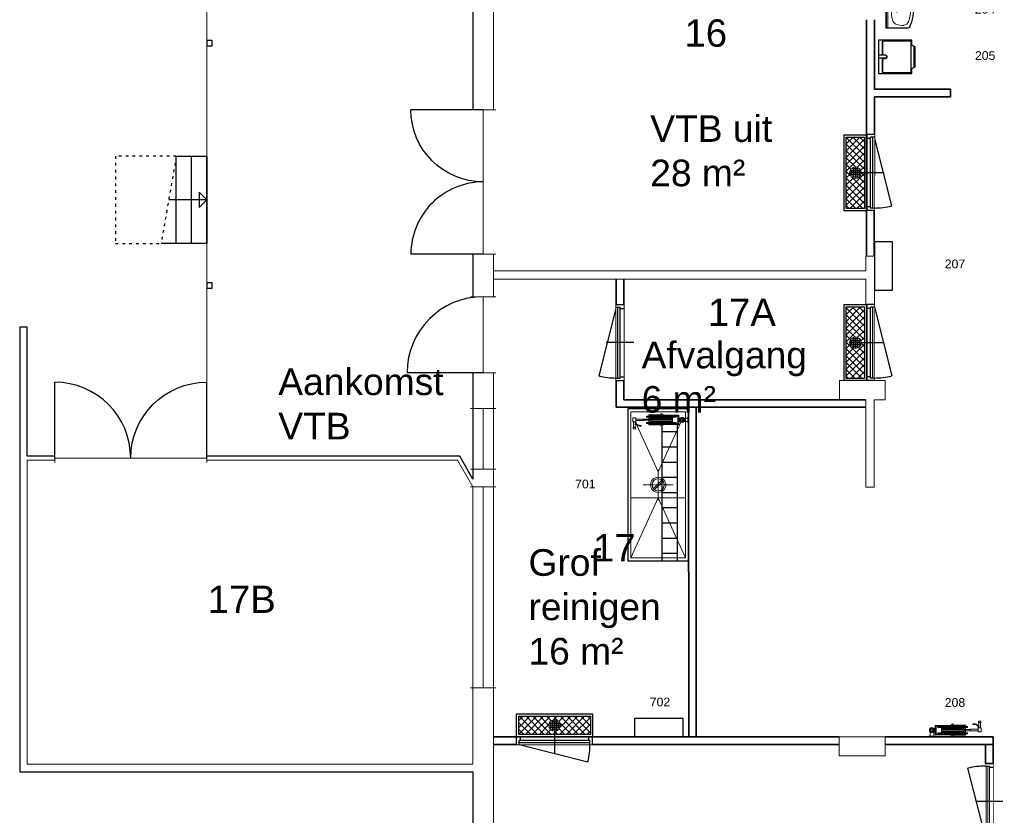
# Model space of a CAD drawing. Header units: millimetres. Extents: x 251300 to 553564, y 2563 to 144710.
# Tile 21 of 57: x 256225 to 269174, y 40815 to 51283. Entities that reach past the tile are written whole.
import ezdxf
from ezdxf.enums import TextEntityAlignment as Align

# ---------------------------------------------------------------- set-up
doc = ezdxf.new("R2010")
doc.units = ezdxf.units.MM
doc.set_wipeout_variables(frame=1)
doc.linetypes.add('ACAD_ISO03W100', pattern=[30, 12, -18])
doc.linetypes.add('CENTER', pattern=[2, 1.25, -0.25, 0.25, -0.25])
doc.layers.add('0 @ 50', color=7, linetype='Continuous')
for name, color, linetype, lineweight in [('APPARAAT1', 2, 'Continuous', 25), ('APPARAAT2', 1, 'Continuous', 20), ('APPARAAT3', 6, 'Continuous', 18), ('APPARAAT5', 7, 'Continuous', 5), ('BWK ALGEMEEN', 1, 'Continuous', 25), ('BWK MUREN', 3, 'Continuous', 35), ('POSITIENUMMER', 141, 'Continuous', 20), ('TEKST PS', 10, 'Continuous', 9), ('X-L21_C_buitenwanden', 7, 'Continuous', 30), ('X-L22_C_binnenwand', 7, 'Continuous', 13), ('X-L24_C_trappen hellingen', 30, 'Continuous', 5), ('X-L28_C_hoofddraagconstructie', 7, 'Continuous', 30), ('X-L32_C_binnenwandopeningen', 3, 'Continuous', 5), ('X-T22_C_ruimtelabel', 7, 'Continuous', 5)]:
    doc.layers.add(name, color=color, linetype=linetype, lineweight=lineweight)
doc.styles.add('PS', font='arial.ttf')
doc.styles.get("Standard").update_dxf_attribs({"font": 'arial.ttf'})

# ---------------------------------------------------------------- blocks, each defined once
blk = doc.blocks.new('POSITIENUMMER')
at = {"layer": 'POSITIENUMMER', "style": 'PS', "flags": 1}
for tag, p in [('AFMETINGEN', (-1.22, -10.86)), ('OMSCHRIJVING', (-1.22, -14.79)), ('OPMERKINGEN', (-1.22, -18.98))]:
    blk.add_attdef(tag, p, '', height=2.8, dxfattribs=at)
blk.add_wipeout([(-5.03, 0), (-5.03, 0.11), (-5.02, 0.2), (-5, 0.34), (-4.97, 0.48), (-4.93, 0.6), (-4.86, 0.76), (-4.78, 0.92), (-4.69, 1.07), (-4.6, 1.2), (-4.54, 1.27), (-4.48, 1.34), (-4.43, 1.4), (-4.35, 1.49), (-4.26, 1.57), (-4.18, 1.64), (-4.07, 1.73), (-3.91, 1.86), (-3.77, 1.95), (-3.62, 2.05), (-3.49, 2.12), (-3.31, 2.22), (-3.18, 2.29), (-3.02, 2.36), (-2.86, 2.43), (-2.72, 2.48), (-2.53, 2.55), (-2.36, 2.61), (-2.17, 2.66), (-2, 2.71), (-1.73, 2.77), (-1.53, 2.81), (-1.37, 2.84), (-1.13, 2.88), (-0.93, 2.9), (-0.73, 2.92), (-0.52, 2.93), (-0.28, 2.95), (-0.09, 2.95), (0.17, 2.95), (0.35, 2.94), (0.58, 2.93), (0.78, 2.91), (1, 2.89), (1.15, 2.87), (1.32, 2.85), (1.47, 2.82), (1.68, 2.78), (1.88, 2.74), (2.01, 2.7), (2.16, 2.67), (2.37, 2.6), (2.54, 2.55), (2.65, 2.51), (2.78, 2.46), (2.91, 2.41), (3.05, 2.34), (3.21, 2.27), (3.32, 2.22), (3.46, 2.14), (3.61, 2.06), (3.73, 1.98), (3.85, 1.9), (4, 1.79), (4.11, 1.7), (4.21, 1.62), (4.33, 1.5), (4.43, 1.4), (4.53, 1.29), (4.62, 1.17), (4.69, 1.06), (4.77, 0.94), (4.83, 0.83), (4.89, 0.7), (4.93, 0.6), (4.97, 0.47), (4.99, 0.38), (5.02, 0.23), (5.03, 0.13), (5.03, 0.07), (5.03, 0.04), (5.03, -0.07), (5.02, -0.18), (5.02, -0.17), (5.01, -0.3), (4.96, -0.48), (4.92, -0.62), (4.88, -0.73), (4.79, -0.9), (4.74, -0.99), (4.69, -1.08), (4.62, -1.17), (4.52, -1.29), (4.44, -1.39), (4.37, -1.46), (4.28, -1.55), (4.2, -1.63), (4.05, -1.75), (3.95, -1.83), (3.83, -1.91), (3.65, -2.03), (3.52, -2.11), (3.37, -2.19), (3.23, -2.26), (3.12, -2.32), (2.93, -2.4), (2.81, -2.45), (2.67, -2.5), (2.5, -2.56), (2.26, -2.63), (2.12, -2.68), (1.9, -2.73), (1.71, -2.78), (1.55, -2.81), (1.41, -2.83), (1.28, -2.85), (1.11, -2.88), (0.84, -2.91), (0.68, -2.92), (0.46, -2.94), (0.29, -2.95), (0.1, -2.95), (-0.12, -2.95), (-0.33, -2.94), (-0.56, -2.93), (-0.83, -2.91), (-1.09, -2.88), (-1.3, -2.85), (-1.58, -2.8), (-1.83, -2.75), (-2.05, -2.69), (-2.13, -2.67), (-2.15, -2.67), (-2.41, -2.59), (-2.61, -2.52), (-2.79, -2.45), (-2.94, -2.39), (-3.08, -2.33), (-3.25, -2.25), (-3.37, -2.19), (-3.5, -2.12), (-3.64, -2.04), (-3.76, -1.96), (-3.89, -1.87), (-3.97, -1.81), (-4.08, -1.73), (-4.15, -1.67), (-4.32, -1.51), (-4.48, -1.35), (-4.55, -1.26), (-4.64, -1.14), (-4.73, -1), (-4.79, -0.9), (-4.86, -0.77), (-4.91, -0.65), (-4.94, -0.55), (-4.97, -0.44), (-5.01, -0.28), (-5.02, -0.19), (-5.03, -0.07)]).dxf.layer = 'POSITIENUMMER'
at = {"layer": 'POSITIENUMMER'}
blk.add_attdef('POS', text='', height=2.3, dxfattribs=at).set_placement((0, 0), align=Align.MIDDLE)
at = {"layer": 'POSITIENUMMER', "style": 'PS', "flags": 1}
blk.add_attdef('MERK-TYPE', (-1.22, -6.81), '', height=2.8, dxfattribs=at)
blk = doc.blocks.new('DVDVB_32_-S-_Raam')
at = {"linetype": 'Continuous', "lineweight": 13}
blk.add_wipeout([(0, 0.5), (1, 0.5), (1, -0.5), (0, -0.5)], dxfattribs=at)
at = {"color": 1, "linetype": 'ByBlock', "lineweight": -2}
for p, q in [((0, -0.5), (0, 0.5)), ((1, -0.5), (1, 0.5)), ((0, 0), (1, 0))]:
    blk.add_line(p, q, dxfattribs=at)
blk = doc.blocks.new('DVDVB_28_-S-_KolomRechthoek')
at = {"color": 0, "linetype": 'ByBlock', "lineweight": -2}
blk.add_lwpolyline([(0, 0), (1, 0), (1, 1), (0, 1)], close=True, dxfattribs=at)
blk = doc.blocks.new('DVDVB_32_-S-_Deur')
at = {"linetype": 'Continuous', "lineweight": 13}
blk.add_wipeout([(0, -0.5), (1, -0.5), (1, 0.5), (0, 0.5)], dxfattribs=at)
at = {"color": 0, "linetype": 'ByBlock', "lineweight": -2}
for p, q in [((0, -0.5), (0, 0.5)), ((1, -0.5), (1, 0.5)), ((0, 0), (1, 0))]:
    blk.add_line(p, q, dxfattribs=at)
blk = doc.blocks.new('DVDVB_32_-S-_DubbelDeur')
at = {"linetype": 'Continuous', "lineweight": 13}
blk.add_wipeout([(0, -0.5), (1, -0.5), (1, 0.5), (0, 0.5)], dxfattribs=at)
at = {"color": 0, "linetype": 'ByBlock', "lineweight": -2}
for p, q in [((0, -0.5), (0, 0.5)), ((1, -0.5), (1, 0.5)), ((0, 0), (1, 0))]:
    blk.add_line(p, q, dxfattribs=at)
blk = doc.blocks.new('*U31')
at = {"layer": 'BWK ALGEMEEN'}
for p, q in [((35, 0), (937, 229)), ((1000, 0), (0, 0)), ((1000, -100), (0, -100))]:
    blk.add_line(p, q, dxfattribs=at)
blk.add_arc((22, 0), 943, 0, 14.0574, dxfattribs=at)
blk.add_wipeout([(1000, 0), (1000, -100), (0, -100), (0, 0)]).dxf.layer = 'BWK ALGEMEEN'
for p, q in [((500, -231), (500, 131)), ((0, 0), (0, -100)), ((35, 0), (35, -50)), ((965, 0), (965, -50)), ((1000, 0), (1000, -100)), ((965, -20), (35, -20)), ((965, -50), (35, -50)), ((50, -50), (50, -100)), ((950, -50), (950, -100))]:
    blk.add_line(p, q, dxfattribs=at)
blk = doc.blocks.new('*U30')
at = {"layer": 'BWK ALGEMEEN'}
for p, q in [((1000, 0), (0, 0)), ((1000, -100), (0, -100)), ((35, -100), (937, -329))]:
    blk.add_line(p, q, dxfattribs=at)
blk.add_arc((22, -100), 943, 345.9426, 0, dxfattribs=at)
blk.add_wipeout([(1000, -100), (1000, 0), (0, 0), (0, -100)]).dxf.layer = 'BWK ALGEMEEN'
for p, q in [((500, 131), (500, -231)), ((0, -100), (0, 0)), ((50, -50), (50, 0)), ((950, -50), (950, 0)), ((1000, -100), (1000, 0)), ((965, -50), (35, -50)), ((35, -100), (35, -50)), ((965, -80), (35, -80)), ((965, -100), (965, -50))]:
    blk.add_line(p, q, dxfattribs=at)
blk = doc.blocks.new('*U32')
at = {"layer": 'BWK ALGEMEEN'}
for p, q in [((0, 0), (1000, 0)), ((0, -100), (1000, -100)), ((965, -100), (63, -329))]:
    blk.add_line(p, q, dxfattribs=at)
blk.add_arc((978, -100), 943, 180, 194.0574, dxfattribs=at)
blk.add_wipeout([(0, -100), (0, 0), (1000, 0), (1000, -100)]).dxf.layer = 'BWK ALGEMEEN'
for p, q in [((500, 131), (500, -231)), ((0, -100), (0, 0)), ((50, -50), (50, 0)), ((950, -50), (950, 0)), ((1000, -100), (1000, 0)), ((35, -50), (965, -50)), ((35, -100), (35, -50)), ((35, -80), (965, -80)), ((965, -100), (965, -50))]:
    blk.add_line(p, q, dxfattribs=at)
blk = doc.blocks.new('handenwasbak')
at = {"layer": 'APPARAAT1'}
for p, q in [((-240, -270), (-240, 0)), ((240, 0), (240, -270))]:
    blk.add_line(p, q, dxfattribs=at)
blk.add_lwpolyline([(240, 0), (-240, 0), (-240, 0), (240, 0)], close=True, dxfattribs=at)
for centre, radius, start, end in [((-190, -270), 50, 180, 246.0264), ((0, 158), 518, 246.0264, 293.9736), ((190, -270), 50, 293.9736, 0)]:
    blk.add_arc(centre, radius, start, end, dxfattribs=at)
at = {"layer": 'APPARAAT2'}
for p, q in [((127, -138), (176, -54)), ((190, -62), (141, -147))]:
    blk.add_line(p, q, dxfattribs=at)
blk.add_lwpolyline([(240, -20), (-240, -20), (-240, -20), (240, -20)], close=True, dxfattribs=at)
for radius in [30, 20]:
    blk.add_circle((0, -138), radius, dxfattribs=at)
for centre, radius, start, end in [((-115, -159), 80, 101.0046, 162.2861), ((0, -752), 685, 78.9954, 101.0046), ((115, -159), 80, 60.1773, 78.9954), ((183, -58), 17.7, 267.8981, 212.1019), ((115, -159), 80, 17.7139, 48.238), ((183, -58), 8.28, 330, 150), ((47, -211), 251, 162.2861, 183.3147), ((-123, -220), 80, 183.3147, 251.9422), ((134, -142), 8.28, 150, 330), ((123, -220), 80, 288.0578, 356.6853), ((-47, -211), 251, 356.6853, 17.7139), ((0, 158), 478, 251.9422, 288.0578)]:
    blk.add_arc(centre, radius, start, end, dxfattribs=at)
blk = doc.blocks.new('tourped')
at = {"layer": 'APPARAAT1'}
for p, q in [((440, 0), (0, 0)), ((0, 0), (0, -440)), ((200, -90), (200, 0)), ((240, -90), (240, 0)), ((440, -440), (440, 0)), ((10, -60), (10, -420)), ((200, -50), (20, -50)), ((420, -50), (240, -50)), ((430, -420), (430, -60)), ((0, -440), (65, -440)), ((20, -430), (420, -430)), ((60, -430), (87, -480)), ((82, -470), (358, -470)), ((87, -480), (353, -480)), ((380, -430), (353, -480)), ((375, -440), (440, -440))]:
    blk.add_line(p, q, dxfattribs=at)
for centre, radius, start, end in [((20, -60), 10, 90, 180), ((220, -90), 20, 180, 0), ((420, -60), 10, 0, 90), ((20, -420), 10, 180, 270), ((420, -420), 10, 270, 0)]:
    blk.add_arc(centre, radius, start, end, dxfattribs=at)
at = {"layer": 'APPARAAT2'}
for p, q in [((15, -60), (15, -420)), ((195, -55), (20, -55)), ((195, -90), (195, -55)), ((420, -55), (245, -55)), ((245, -90), (245, -55)), ((425, -420), (425, -60)), ((20, -425), (420, -425))]:
    blk.add_line(p, q, dxfattribs=at)
for centre, radius, start, end in [((20, -60), 5, 90, 180), ((220, -90), 25, 180, 0), ((420, -60), 5, 0, 90), ((20, -420), 5, 180, 270), ((420, -420), 5, 270, 0)]:
    blk.add_arc(centre, radius, start, end, dxfattribs=at)
blk = doc.blocks.new('*U42')
at = {"layer": 'APPARAAT2'}
for p, q in [((-40, -10), (-40, 0)), ((-40, 0), (40, 0)), ((40, -10), (40, 0)), ((-40, -10), (40, -10)), ((-23, -62), (-23, -10)), ((23, -62), (23, -10)), ((44, -64), (25, -64)), ((44, -110), (25, -110)), ((44, -25), (304, -25)), ((44, -148), (44, -25)), ((54, -35), (272, -35)), ((54, -138), (54, -35)), ((75, -45), (76, -42)), ((76, -49), (75, -45)), ((76, -125), (75, -128)), ((75, -128), (76, -132)), ((76, -42), (80, -40)), ((80, -50), (76, -49)), ((80, -123), (76, -125)), ((80, -40), (464, -40)), ((130, -50), (80, -50)), ((130, -123), (80, -123)), ((239, -22), (439, -22)), ((239, -25), (239, -22)), ((239, -25), (436, -25)), ((260, -17), (263, -8)), ((260, -22), (260, -17)), ((263, -8), (272, -5)), ((272, -5), (280, -8)), ((304, -35), (272, -35)), ((280, -8), (284, -17)), ((284, -17), (284, -22)), ((304, -35), (304, -25)), ((464, -50), (414, -50)), ((464, -123), (414, -123)), ((436, -148), (436, -25)), ((439, -151), (439, -22)), ((464, -40), (467, -42)), ((467, -49), (464, -50)), ((467, -125), (464, -123)), ((467, -42), (469, -45)), ((469, -45), (467, -49)), ((469, -128), (467, -125)), ((467, -132), (469, -128)), ((507, -80), (507, -95)), ((617, -125), (605, -125)), ((605, -125), (605, -139)), ((607, -63), (647, -63)), ((607, -116), (607, -63)), ((647, -116), (607, -116)), ((617, -116), (637, -116)), ((617, -186), (617, -116)), ((637, -116), (637, -186)), ((647, -63), (647, -116)), ((44, -148), (304, -148)), ((54, -138), (272, -138)), ((76, -132), (80, -133)), ((80, -133), (464, -133)), ((239, -148), (436, -148)), ((239, -151), (239, -148)), ((239, -151), (439, -151)), ((260, -151), (260, -157)), ((260, -157), (263, -165)), ((263, -165), (272, -169)), ((304, -138), (272, -138)), ((272, -169), (280, -165)), ((280, -165), (284, -157)), ((284, -157), (284, -151)), ((304, -138), (304, -148)), ((464, -133), (467, -132)), ((637, -186), (617, -186))]:
    blk.add_line(p, q, dxfattribs=at)
for points in [[(-13, -94), (0, -102), (13, -94), (13, -79), (0, -72), (-13, -79)], [(607, -78), (607, -98), (507, -98), (507, -78)], [(642, -186), (642, -206), (612, -206), (612, -186)]]:
    blk.add_lwpolyline(points, close=True, dxfattribs=at)
for centre, radius in [((0, -87), 33.7), ((0, -87), 23.7), ((611, -138), 5.81), ((611, -138), 2.39)]:
    blk.add_circle(centre, radius, dxfattribs=at)
for centre, radius, start, end in [((543, -166), 5, 87.6525, 267.6525), ((547, -76), 85.7, 267.6525, 313.4449), ((547, -76), 95.7, 267.6525, 273.4117), ((557, -174), 5.9, 45.2532, 147.0589), ((547, -76), 95.7, 278.9005, 284.4835), ((576, -170), 5.9, 49.7968, 165.1472), ((547, -76), 95.7, 290.4604, 294.8381), ((593, -163), 5.9, 61.0587, 174.5316), ((547, -76), 95.7, 300.7522, 314.694)]:
    blk.add_arc(centre, radius, start, end, dxfattribs=at)
at = {"layer": 'APPARAAT3'}
for p, q in [((126, -52), (125, -55)), ((125, -55), (126, -64)), ((126, -67), (125, -70)), ((125, -70), (126, -79)), ((126, -82), (125, -85)), ((125, -85), (126, -94)), ((126, -97), (125, -100)), ((125, -100), (126, -109)), ((126, -112), (125, -115)), ((125, -115), (126, -122)), ((130, -50), (126, -52)), ((130, -65), (126, -67)), ((126, -79), (130, -80)), ((130, -80), (126, -82)), ((126, -94), (130, -95)), ((130, -95), (126, -97)), ((126, -109), (130, -110)), ((130, -110), (126, -112)), ((126, -122), (130, -123)), ((172, -50), (130, -50)), ((130, -65), (414, -65)), ((172, -65), (130, -65)), ((130, -80), (436, -80)), ((172, -80), (130, -80)), ((130, -95), (436, -95)), ((172, -95), (130, -95)), ((130, -110), (414, -110)), ((172, -110), (130, -110)), ((130, -123), (414, -123)), ((414, -50), (172, -50)), ((372, -65), (172, -65)), ((372, -80), (172, -80)), ((372, -95), (172, -95)), ((372, -110), (172, -110)), ((414, -65), (372, -65)), ((414, -80), (372, -80)), ((414, -95), (372, -95)), ((414, -110), (372, -110)), ((417, -52), (414, -50)), ((417, -67), (414, -65)), ((414, -80), (417, -79)), ((417, -82), (414, -80)), ((414, -95), (417, -94)), ((417, -97), (414, -95)), ((414, -110), (417, -109)), ((417, -112), (414, -110)), ((414, -123), (417, -122)), ((419, -55), (417, -52)), ((417, -64), (419, -55)), ((419, -70), (417, -67)), ((417, -79), (419, -70)), ((419, -85), (417, -82)), ((417, -94), (419, -85)), ((419, -100), (417, -97)), ((417, -109), (419, -100)), ((419, -115), (417, -112)), ((417, -122), (419, -115)), ((439, -80), (507, -80)), ((439, -95), (507, -95))]:
    blk.add_line(p, q, dxfattribs=at)
blk = doc.blocks.new('*U137')
at = {"layer": 'BWK ALGEMEEN'}
for p, q in [((1000, 0), (0, 0)), ((1000, -100), (0, -100)), ((35, -100), (937, -329))]:
    blk.add_line(p, q, dxfattribs=at)
blk.add_arc((22, -100), 943, 345.9426, 0, dxfattribs=at)
blk.add_wipeout([(1000, -100), (1000, 0), (0, 0), (0, -100)]).dxf.layer = 'BWK ALGEMEEN'
for p, q in [((500, 131), (500, -231)), ((0, -100), (0, 0)), ((50, -50), (50, 0)), ((950, -50), (950, 0)), ((1000, -100), (1000, 0)), ((965, -50), (35, -50)), ((35, -100), (35, -50)), ((965, -80), (35, -80)), ((965, -100), (965, -50))]:
    blk.add_line(p, q, dxfattribs=at)
blk = doc.blocks.new('*U191')
at = {"layer": 'APPARAAT2'}
for p, q in [((-40, -10), (-40, 0)), ((-40, 0), (40, 0)), ((40, -10), (40, 0)), ((-40, -10), (40, -10)), ((-23, -62), (-23, -10)), ((-23, -130), (-23, -111)), ((23, -62), (23, -10)), ((23, -130), (23, -111)), ((-61, -130), (-61, -391)), ((-61, -130), (61, -130)), ((-51, -140), (-51, -358)), ((-51, -140), (51, -140)), ((-45, -163), (-47, -166)), ((-47, -166), (-47, -550)), ((-42, -161), (-45, -163)), ((-38, -163), (-42, -161)), ((-37, -166), (-38, -163)), ((-37, -216), (-37, -166)), ((37, -166), (38, -163)), ((37, -216), (37, -166)), ((38, -163), (41, -161)), ((41, -161), (45, -163)), ((45, -163), (46, -166)), ((46, -166), (46, -550)), ((51, -140), (51, -358)), ((61, -130), (61, -391)), ((-78, -350), (-82, -358)), ((-82, -358), (-78, -367)), ((-70, -346), (-78, -350)), ((-78, -367), (-70, -370)), ((-65, -346), (-70, -346)), ((-70, -370), (-65, -370)), ((-65, -326), (-65, -525)), ((-65, -326), (-62, -326)), ((-62, -326), (-62, -522)), ((-51, -391), (-51, -358)), ((51, -391), (51, -358)), ((61, -326), (61, -522)), ((61, -326), (64, -326)), ((64, -326), (64, -525)), ((64, -346), (70, -346)), ((70, -370), (64, -370)), ((70, -346), (78, -350)), ((78, -367), (70, -370)), ((78, -350), (82, -358)), ((82, -358), (78, -367)), ((-51, -391), (-61, -391)), ((-37, -550), (-37, -500)), ((37, -550), (37, -500)), ((51, -391), (61, -391)), ((-65, -525), (64, -525)), ((-62, -522), (61, -522)), ((-47, -550), (-45, -554)), ((-45, -554), (-42, -555)), ((-42, -555), (-38, -554)), ((-38, -554), (-37, -550)), ((-9, -594), (6, -594)), ((38, -554), (37, -550)), ((41, -555), (38, -554)), ((45, -554), (41, -555)), ((46, -550), (45, -554)), ((-26, -694), (-26, -734)), ((28, -694), (-26, -694)), ((-26, -734), (28, -734)), ((28, -734), (28, -694)), ((28, -704), (28, -724)), ((97, -704), (28, -704)), ((28, -724), (97, -724)), ((36, -704), (36, -692)), ((36, -692), (50, -692)), ((97, -724), (97, -704))]:
    blk.add_line(p, q, dxfattribs=at)
for points in [[(-13, -94), (0, -102), (13, -94), (13, -79), (0, -72), (-13, -79)], [(-11, -694), (9, -694), (9, -594), (-11, -594)], [(97, -729), (117, -729), (117, -699), (97, -699)]]:
    blk.add_lwpolyline(points, close=True, dxfattribs=at)
for centre, radius in [((0, -87), 33.7), ((0, -87), 23.7), ((50, -698), 5.81), ((50, -698), 2.39)]:
    blk.add_circle(centre, radius, dxfattribs=at)
for centre, radius, start, end in [((-13, -633), 85.7, 316.5551, 2.3475), ((78, -630), 5, 2.3475, 182.3475), ((86, -644), 5.9, 122.9411, 224.7468), ((-13, -633), 95.7, 356.5883, 2.3475), ((-13, -633), 95.7, 315.306, 329.2478), ((74, -680), 5.9, 95.4684, 208.9413), ((-13, -633), 95.7, 335.1619, 339.5396), ((81, -663), 5.9, 104.8528, 220.2032), ((-13, -633), 95.7, 345.5165, 351.0995)]:
    blk.add_arc(centre, radius, start, end, dxfattribs=at)
at = {"layer": 'APPARAAT3'}
for p, q in [((-35, -213), (-37, -216)), ((-37, -216), (-37, -500)), ((-29, -211), (-35, -213)), ((-25, -213), (-29, -211)), ((-24, -216), (-25, -213)), ((-22, -213), (-24, -216)), ((-24, -216), (-24, -500)), ((-24, -258), (-24, -216)), ((-24, -458), (-24, -258)), ((-14, -211), (-22, -213)), ((-10, -213), (-14, -211)), ((-9, -216), (-10, -213)), ((-7, -213), (-9, -216)), ((-9, -216), (-9, -522)), ((-9, -258), (-9, -216)), ((-9, -458), (-9, -258)), ((1, -211), (-7, -213)), ((5, -213), (1, -211)), ((6, -216), (5, -213)), ((8, -213), (6, -216)), ((6, -216), (6, -522)), ((6, -258), (6, -216)), ((6, -458), (6, -258)), ((16, -211), (8, -213)), ((20, -213), (16, -211)), ((21, -216), (20, -213)), ((21, -216), (21, -500)), ((21, -258), (21, -216)), ((21, -458), (21, -258)), ((31, -211), (23, -213)), ((35, -213), (31, -211)), ((37, -216), (35, -213)), ((37, -258), (37, -216)), ((37, -500), (37, -258)), ((-37, -500), (-35, -504)), ((-35, -504), (-29, -505)), ((-29, -505), (-25, -504)), ((-25, -504), (-24, -500)), ((-24, -500), (-24, -458)), ((-24, -500), (-22, -504)), ((-22, -504), (-14, -505)), ((-14, -505), (-10, -504)), ((-10, -504), (-9, -500)), ((-9, -500), (-9, -458)), ((-9, -500), (-7, -504)), ((-7, -504), (1, -505)), ((1, -505), (5, -504)), ((5, -504), (6, -500)), ((6, -500), (6, -458)), ((6, -500), (8, -504)), ((8, -504), (16, -505)), ((16, -505), (20, -504)), ((20, -504), (21, -500)), ((21, -500), (21, -458)), ((23, -504), (31, -505)), ((31, -505), (35, -504)), ((35, -504), (37, -500)), ((-9, -525), (-9, -594)), ((6, -525), (6, -594))]:
    blk.add_line(p, q, dxfattribs=at)
blk = doc.blocks.new('*U228')
at = {"layer": 'BWK ALGEMEEN', "lineweight": 9}
h = blk.add_hatch(dxfattribs=at)
h.set_pattern_fill('NET', color=256, scale=20, angle=45, style=0)
h.set_pattern_definition([(45, (-11346.43, -8465.86), (-44.90128, 44.90128), []), (135, (-11346.43, -8465.86), (-44.90128, -44.90128), [])])
edge = h.paths.add_edge_path(flags=16)
edge.add_arc((0, -150), 76, 0, 360)
h.paths.add_polyline_path([(-470, -30), (470, -30), (470, -270), (-470, -270)])
at = {"layer": 'BWK ALGEMEEN'}
for p, q in [((-500, -300), (-500, 0)), ((-500, 0), (500, 0)), ((500, 0), (500, -300)), ((-470, -270), (-470, -30)), ((-470, -30), (470, -30)), ((470, -30), (470, -270)), ((-500, -300), (500, -300)), ((470, -270), (-470, -270))]:
    blk.add_line(p, q, dxfattribs=at)
at = {"layer": 'BWK ALGEMEEN', "lineweight": 9}
for centre, radius in [((0, -150), 76), ((-54, -123), 9), ((-27, -96), 9), ((-27, -123), 9), ((0, -96), 9), ((0, -123), 9), ((27, -96), 9), ((27, -123), 9), ((54, -123), 9), ((-54, -150), 9), ((-54, -177), 9), ((-27, -150), 9), ((-27, -177), 9), ((-27, -204), 9), ((0, -150), 9), ((0, -177), 9), ((0, -204), 9), ((27, -150), 9), ((27, -177), 9), ((27, -204), 9), ((54, -150), 9), ((54, -177), 9)]:
    blk.add_circle(centre, radius, dxfattribs=at)

msp = doc.modelspace()

# ---------------------------------------------------------------- linework, layer by layer
for p, q in [((258284.9, 48338.8), (258284.9, 49488.8)), ((258484.9, 48338.8), (258484.9, 49488.8)), ((258684.9, 48338.8), (258684.9, 49488.8)), ((258684.9, 48913.8), (258184.9, 48913.8))]:
    msp.add_line(p, q)
at = {"linetype": 'ACAD_ISO03W100', "ltscale": 3}
for points in [[(258284.9, 49488.8), (257484.9, 49488.8), (257484.9, 48338.8), (258084.9, 48338.8)], [(258284.9, 49488.8), (258084.9, 48338.8), (258084.9, 48338.8)]]:
    msp.add_lwpolyline(points, dxfattribs=at)
msp.add_lwpolyline([(258284.9, 49488.8), (258684.9, 49488.8), (258684.9, 48338.8), (258084.9, 48338.8)])
msp.add_lwpolyline([(258584.9, 48813.8), (258684.9, 48913.8), (258584.9, 49013.8)], close=True)
at = {"layer": 'APPARAAT1'}
for p, q in [((264670.2, 45938.9), (264670.2, 44163.5)), ((264670.2, 45863.5), (264870.2, 45863.5)), ((264870.2, 45957), (264870.2, 44163.5)), ((264670.2, 45663.5), (264870.2, 45663.5)), ((264670.2, 45463.5), (264870.2, 45463.5)), ((264670.2, 45263.5), (264870.2, 45263.5)), ((264670.2, 45063.5), (264870.2, 45063.5)), ((264670.2, 44863.5), (264870.2, 44863.5)), ((264670.2, 44663.5), (264870.2, 44663.5)), ((264670.2, 44463.5), (264870.2, 44463.5)), ((264670.2, 44263.5), (264870.2, 44263.5))]:
    msp.add_line(p, q, dxfattribs=at)
for points in [[(267465.1, 48361.9), (267465.1, 47722.4), (267704.3, 47722.4), (267704.3, 48361.9)], [(264223, 44163.5), (265023, 44163.5), (265023, 46163.5), (264223, 46163.5)], [(264310.2, 41849.5), (264949.7, 41849.5), (264949.7, 42088.7), (264310.2, 42088.7)]]:
    msp.add_lwpolyline(points, close=True, dxfattribs=at)
at = {"layer": 'APPARAAT2', "color": 4, "linetype": 'CENTER'}
for p, q in [((264623, 44963.5), (264623, 45363.5)), ((264823, 45163.5), (264423, 45163.5))]:
    msp.add_line(p, q, dxfattribs=at)
at = {"layer": 'APPARAAT2'}
for p, q in [((264559.8, 45114.5), (264672, 45226.7)), ((264573.9, 45100.4), (264686.2, 45212.6))]:
    msp.add_line(p, q, dxfattribs=at)
msp.add_lwpolyline([(264263, 44203.5), (264983, 44203.5), (264983, 46123.5), (264263, 46123.5)], close=True, dxfattribs=at)
for radius in [100, 80]:
    msp.add_circle((264623, 45163.5), radius, dxfattribs=at)
at = {"layer": 'APPARAAT5'}
for p, q in [((264623, 45332.6), (264921.3, 45988)), ((264623, 45332.6), (264342, 45949.9)), ((264263, 44994.4), (264983, 44994.4)), ((264623, 44994.4), (264263, 44203.5)), ((264623, 44994.4), (264983, 44203.5))]:
    msp.add_line(p, q, dxfattribs=at)
at = {"layer": 'BWK MUREN'}
for p, q in [((267363.7, 48173.8), (267363.7, 51282.9)), ((267465.3, 50366.7), (267466, 51282.9)), ((267463.9, 48173.8), (267465.3, 50266.7)), ((268465, 50366.7), (268465, 50266.7)), ((264069.9, 47868.8), (264069.9, 46183.1)), ((264169.9, 47868.8), (264169.9, 46283.1)), ((264169.9, 46283.1), (267354.9, 46283.1)), ((264069.9, 46183.1), (267354.9, 46183.1)), ((265023, 46183.8), (265023.7, 41849.5)), ((265123, 46183.8), (265123.7, 41849.5)), ((262455.2, 41848.8), (267001.9, 41848.8)), ((267606.9, 41848.8), (269026, 41848.8)), ((269026, 41848.8), (269026, 41748.8)), ((262455.2, 41747.9), (267001.9, 41748.8)), ((269026, 41748.8), (267606.9, 41748.8))]:
    msp.add_line(p, q, dxfattribs=at)
for points in [[(267465.3, 50366.7), (268465, 50366.7)], [(267465.3, 50266.7), (268465, 50266.7)]]:
    msp.add_lwpolyline(points, dxfattribs=at)
at = {"layer": 'X-L21_C_buitenwanden'}
for p, q in [((256324.9, 47238.8), (256224.9, 47238.8)), ((256224.9, 47238.8), (256224.9, 41388.8)), ((256324.9, 45538.8), (256324.9, 47238.8)), ((262014, 45538.8), (256324.9, 45538.8)), ((256224.9, 41388.8), (262184.9, 41388.8)), ((262184.9, 41388.8), (262184.9, 36253.8))]:
    msp.add_line(p, q, dxfattribs=at)
at = {"layer": 'X-L22_C_binnenwand'}
for p, q in [((262454.9, 55268.8), (262454.9, 50168.8)), ((262454.9, 50168.8), (262454.9, 47978.8)), ((261984.9, 45488.8), (256324.9, 45488.8)), ((256324.9, 45488.8), (256324.9, 41488.8)), ((262455.2, 42081.5), (262454.9, 35983.8)), ((256324.9, 41488.8), (262184.9, 41488.8))]:
    msp.add_line(p, q, dxfattribs=at)
msp.add_lwpolyline([(267001.9, 41598.8), (267606.9, 41598.8), (267606.9, 41848.8), (267001.9, 41848.8)], close=True, dxfattribs=at)
at = {"layer": 'X-L24_C_trappen hellingen'}
msp.add_line((258684.9, 59378.8), (258684.9, 45538.8), dxfattribs=at)

# ---------------------------------------------------------------- block references
at = {"layer": '0 @ 50', "xscale": 50, "yscale": 50, "zscale": 50}
for p, values in [((268920.4, 51421), {'POS': '204'}), ((268922.9, 50810.5), {'POS': '205'}), ((268525.6, 48070.1), {'POS': '207'}), ((263664, 45174.5), {'POS': '701'}), ((264646, 42306.3), {'POS': '702'}), ((268525.6, 42300.1), {'POS': '208'})]:
    msp.add_blockref('POSITIENUMMER', p, dxfattribs=at).add_auto_attribs(values)
at = {"layer": 'APPARAAT1', "rotation": 90}
msp.add_blockref('tourped', (267520.2, 50574.7), dxfattribs=at)
at = {"layer": 'APPARAAT2'}
for name, p, rotation in [('handenwasbak', (267622.2, 51412.2), 90), ('*U191', (265022.6, 46018.4), 270)]:
    msp.add_blockref(name, p, dxfattribs=dict(at, rotation=rotation))
at = {"layer": 'APPARAAT2', "xscale": -1, "rotation": 180}
msp.add_blockref('*U42', (268223.3, 41848.8), dxfattribs=at)
at = {"layer": 'BWK ALGEMEEN', "rotation": 270}
for name, p in [('*U31', (267465.3, 47533.8)), ('*U32', (269025.3, 41498.1))]:
    msp.add_blockref(name, p, dxfattribs=at)
at = {"layer": 'X-L28_C_hoofddraagconstructie', "xscale": 70, "yscale": 70}
for p in [(258684.9, 50938.8), (258684.9, 47748.8)]:
    msp.add_blockref('DVDVB_28_-S-_KolomRechthoek', p, dxfattribs=at)
at = {"layer": 'X-L32_C_binnenwandopeningen'}
for p, xscale, yscale, rotation in [((262319.9, 46168.8), 800, 330, 270), ((262319.1, 42493.8), 2643.120869, 333, 90)]:
    msp.add_blockref('DVDVB_32_-S-_Raam', p, dxfattribs=dict(at, xscale=xscale, yscale=yscale, rotation=rotation))

# ---------------------------------------------------------------- texts
at = {"layer": 'TEKST PS', "char_height": 350, "width": 2546.168, "attachment_point": 1, "style": 'PS'}
for s, insert in [('\\PVTB uit \\P28 m²', (264517.7, 50608.5)), ('Afvalgang 6 m²', (264404.3, 47046.4)), ('Aankomst\\PVTB', (259625.8, 46694.2)), ('Grof reinigen\\P16 m²', (262916.6, 44316.4))]:
    msp.add_mtext(s, dxfattribs=dict(at, insert=insert))
at = {"layer": 'X-T22_C_ruimtelabel'}
for s, p in [('16', (265248.4, 51106.8)), ('17A', (265723, 47433.1)), ('17', (264044.7, 44334.8)), ('17B', (259145.3, 43657.3))]:
    msp.add_text(s, height=360, dxfattribs=at).set_placement(p, align=Align.MIDDLE_CENTER)

# ---------------------------------------------------------------- next in the draw order: linework, layer by layer
at = {"layer": 'BWK MUREN'}
msp.add_lwpolyline([(268925.3, 41498.1), (269026, 41498.1), (269026, 41748.8), (268925.3, 41748.8)], close=True, dxfattribs=at)
at = {"layer": 'X-L21_C_buitenwanden'}
for p, q in [((262184.9, 71478.8), (262184.9, 45238.2)), ((262184.9, 45238.2), (262014, 45538.8))]:
    msp.add_line(p, q, dxfattribs=at)
at = {"layer": 'X-L22_C_binnenwand'}
for p, q in [((262454.9, 47868.8), (262454.9, 45368.8)), ((262454.9, 46168.8), (262455, 41848.8)), ((262184.9, 45137), (261984.9, 45488.8)), ((262184.9, 41488.8), (262184.9, 45137))]:
    msp.add_line(p, q, dxfattribs=at)
msp.add_lwpolyline([(267008.4, 46283.8), (267354.9, 46283.8), (267354.9, 45132.8), (267464.7, 45132.8), (267464.7, 46283.8), (267606.9, 46283.8), (267606.9, 46533.8), (267008.4, 46533.8)], close=True, dxfattribs=at)

# ---------------------------------------------------------------- next in the draw order: block references
at = {"layer": 'APPARAAT2', "rotation": 270}
msp.add_blockref('*U228', (267365.3, 47033.8), dxfattribs=at)
at = {"layer": 'BWK ALGEMEEN', "rotation": 270}
for name, p in [('*U31', (267464, 49770.4)), ('*U30', (264170.1, 47533.8))]:
    msp.add_blockref(name, p, dxfattribs=at)
at = {"layer": 'BWK ALGEMEEN'}
msp.add_blockref('*U137', (262760.3, 41848.8), dxfattribs=at)
at = {"layer": 'X-L32_C_binnenwandopeningen', "xscale": 2000, "yscale": 110}
msp.add_blockref('DVDVB_32_-S-_DubbelDeur', (256684.9, 45513.8), dxfattribs=at)

# ---------------------------------------------------------------- next in the draw order: linework, layer by layer
at = {"color": 0, "linetype": 'ByBlock', "lineweight": -2}
for p, q in [((256684.9, 45513.8), (256684.9, 46513.8)), ((258684.9, 45513.8), (258684.9, 46513.8))]:
    msp.add_line(p, q, dxfattribs=at)
msp.add_ellipse((256684.9, 45513.8), major_axis=(-707.1, 707.1), ratio=1, start_param=3.9269908, end_param=5.4977871, dxfattribs=at)
at = {"color": 0, "linetype": 'ByBlock', "lineweight": -2, "extrusion": (0, 0, -1)}
msp.add_ellipse((258684.9, 45513.8), major_axis=(707.1, 707.1), ratio=1, start_param=3.9269908, end_param=5.4977871, dxfattribs=at)

# ---------------------------------------------------------------- next in the draw order: block references
at = {"layer": 'APPARAAT2', "rotation": 270}
msp.add_blockref('*U228', (267365.3, 49269.4), dxfattribs=at)
at = {"layer": 'APPARAAT2'}
msp.add_blockref('*U228', (263260.3, 42148.8), dxfattribs=at)
at = {"layer": 'X-L32_C_binnenwandopeningen', "yscale": 330}
for name, p, xscale, rotation in [('DVDVB_32_-S-_DubbelDeur', (262319.9, 48198.8), 1900, 90), ('DVDVB_32_-S-_Deur', (262319.9, 47638.8), 1000, 270)]:
    msp.add_blockref(name, p, dxfattribs=dict(at, xscale=xscale, rotation=rotation))

# ---------------------------------------------------------------- next in the draw order: linework, layer by layer
at = {"color": 0, "linetype": 'ByBlock', "lineweight": -2}
for p, q in [((262319.9, 50098.8), (261369.9, 50098.8)), ((262319.9, 48198.8), (261369.9, 48198.8)), ((262319.9, 46638.8), (261319.9, 46638.8))]:
    msp.add_line(p, q, dxfattribs=at)
at = {"color": 0, "linetype": 'ByBlock', "lineweight": -2, "extrusion": (0, 0, -1)}
msp.add_ellipse((262319.9, 50098.8), major_axis=(671.8, 671.8), ratio=1, start_param=2.3561945, end_param=3.9269908, dxfattribs=at)
at = {"color": 0, "linetype": 'ByBlock', "lineweight": -2}
for centre, major_axis, start_param, end_param in [((262319.9, 48198.8), (-671.8, 671.8), -0.7853982, 0.7853982), ((262319.9, 46638.8), (707.1, 707.1), 0.7853982, 2.3561945)]:
    msp.add_ellipse(centre, major_axis=major_axis, ratio=1, start_param=start_param, end_param=end_param, dxfattribs=at)
at = {"layer": 'X-L22_C_binnenwand'}
msp.add_lwpolyline([(267354.9, 48173.8), (267465.1, 48173.8), (267465.1, 47533.8), (267354.9, 47533.8), (267354.9, 47868.8), (262454.9, 47868.8), (262454.9, 47978.8), (267354.9, 47978.8)], close=True, dxfattribs=at)

doc.saveas('drawing.dxf')
